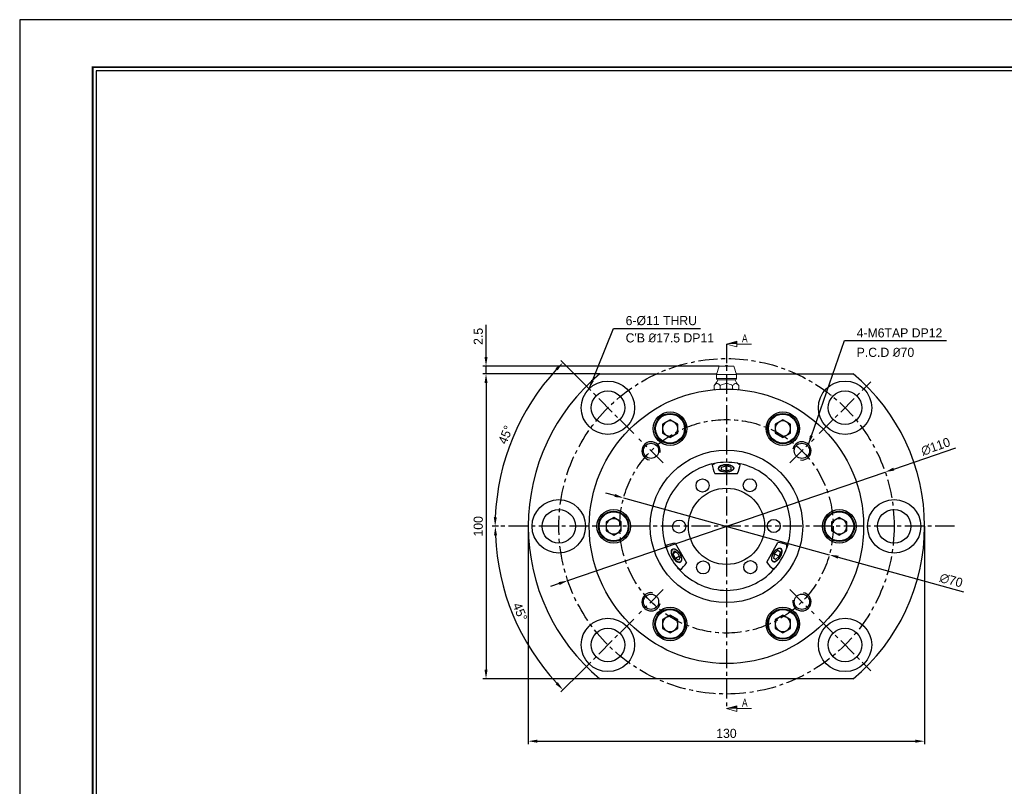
# Model space of a CAD drawing. Header units: millimetres. Extents: x -29 to 5648, y -387 to 3949.
# Tile 2 of 6: x 0 to 323, y 251 to 503. Entities that reach past the tile are written whole.
import ezdxf
from ezdxf.enums import TextEntityAlignment as Align

# ---------------------------------------------------------------- set-up
doc = ezdxf.new("R2010")
doc.units = ezdxf.units.MM
doc.linetypes.add('CENTER', pattern=[2, 1.25, -0.25, 0.25, -0.25])
doc.layers.get('0').update_dxf_attribs({"linetype": 'CONTINUOUS'})
doc.layers.get('Defpoints').update_dxf_attribs({"linetype": 'CONTINUOUS'})
for name, color, linetype in [('1', 1, 'CENTER'), ('5', 7, 'CONTINUOUS'), ('7', 7, 'CONTINUOUS'), ('center', 1, 'CENTER'), ('OUTLINE', 7, 'CONTINUOUS')]:
    doc.layers.add(name, color=color, linetype=linetype)
doc.dimstyles.new('3', dxfattribs={"dimtxt": 3, "dimasz": 3, "dimexe": 1, "dimexo": 0, "dimgap": 1, "dimtad": 1, "dimdec": 3, "dimzin": 11, "dimdsep": 46, "dimtxsty": 'Standard', "dimcen": 0, "dimclrd": 5, "dimclre": 5, "dimclrt": 3, "dimadec": 0, "dimazin": 0, "dimtfac": 0.6, "dimtdec": 3, "dimtmove": 0, "dimatfit": 3, "dimfxl": 1.25, "dimtolj": 1, "dimtzin": 11, "dimarcsym": 0})

# ---------------------------------------------------------------- blocks, each defined once
blk = doc.blocks.new('란표제')
at = {"layer": '7', "color": 0}
for p, q in [((386.1, 273), (0, 273)), ((0, 273), (0, 0))]:
    blk.add_line(p, q, dxfattribs=at)
at = {"layer": '7', "const_width": 0.325}
blk.add_lwpolyline([(377.65, 8.45), (377.65, 264.55), (13, 264.55), (13, 8.45)], close=True, dxfattribs=at)
at = {"layer": '7'}
blk.add_lwpolyline([(377, 9.1), (377, 263.9), (13.65, 263.9), (13.65, 9.1)], close=True, dxfattribs=at)
at = {"layer": '5', "ltscale": 0.5}
for tag, p, height in [('TITLE', (308.32, 31.73), 3.25), ('도번', (326.54, 20.34), 3.25), ('SCALE', (329.92, 12.42), 1.56), ('DATE', (360.13, 12.36), 1.56)]:
    blk.add_attdef(tag, p, '', height=height, dxfattribs=at)
at = {"layer": '7'}
for tag, p in [('필렛', (233.03, 14.17)), ('모따기', (233.03, 10.79))]:
    blk.add_attdef(tag, text='', height=1.5, dxfattribs=at).set_placement(p, align=Align.MIDDLE_LEFT)
blk = doc.blocks.new('*D3483')
at = {"color": 5, "lineweight": -2, "ltscale": 5}
for p, q in [((166.83, 336.64), (166.83, 265.18)), ((296.83, 336.64), (296.83, 265.18)), ((169.83, 266.18), (293.83, 266.18))]:
    blk.add_line(p, q, dxfattribs=at)
at = {"color": 5}
for points in [[(169.83, 266.68), (169.83, 265.68), (166.83, 266.18)], [(293.83, 265.68), (293.83, 266.68), (296.83, 266.18)]]:
    blk.add_solid(points, dxfattribs=at)
at = {"layer": 'Defpoints', "color": 0}
for p in [(166.83, 336.64), (296.83, 336.64), (296.83, 266.18)]:
    blk.add_point(p, dxfattribs=at)
at = {"color": 3, "ltscale": 5, "insert": (231.83, 268.72), "char_height": 3, "attachment_point": 5}
blk.add_mtext('\\A1;130', dxfattribs=at)
blk = doc.blocks.new('*D3484')
at = {"color": 5, "lineweight": -2, "ltscale": 5}
for p, q in [((190.3, 386.64), (151.96, 386.64)), ((152.96, 383.64), (152.96, 289.64)), ((190.3, 286.64), (151.96, 286.64))]:
    blk.add_line(p, q, dxfattribs=at)
at = {"color": 5}
for points in [[(153.46, 383.64), (152.46, 383.64), (152.96, 386.64)], [(152.46, 289.64), (153.46, 289.64), (152.96, 286.64)]]:
    blk.add_solid(points, dxfattribs=at)
at = {"layer": 'Defpoints', "color": 0}
for p in [(190.3, 386.64), (152.96, 286.64), (190.3, 286.64)]:
    blk.add_point(p, dxfattribs=at)
at = {"color": 3, "ltscale": 5, "insert": (150.42, 336.64), "char_height": 3, "attachment_point": 5, "rotation": 90}
blk.add_mtext('\\A1;100', dxfattribs=at)
blk = doc.blocks.new('*D3485')
at = {"color": 5, "lineweight": -2, "ltscale": 5}
for p, q in [((184.45, 384.03), (177.47, 391.01)), ((157.08, 336.64), (154.95, 336.64))]:
    blk.add_line(p, q, dxfattribs=at)
blk.add_arc((231.83, 336.64), 75.89, 137.2652, 177.7348, dxfattribs=at)
at = {"color": 5}
for points in [[(176.45, 387.79), (175.73, 388.48), (178.17, 390.3)], [(155.51, 339.65), (156.5, 339.63), (155.95, 336.64)]]:
    blk.add_solid(points, dxfattribs=at)
at = {"layer": 'Defpoints', "color": 0}
for p in [(184.45, 384.03), (166.11, 374.58), (201.44, 367.03), (157.08, 336.64), (306.58, 336.64)]:
    blk.add_point(p, dxfattribs=at)
at = {"color": 3, "ltscale": 5, "insert": (159.38, 366.65), "char_height": 3, "attachment_point": 5, "rotation": 67.5}
blk.add_mtext('\\A1;45%%d', dxfattribs=at)
blk = doc.blocks.new('*D3486')
at = {"color": 5, "lineweight": -2, "ltscale": 5}
for p, q in [((157.08, 336.64), (155.01, 336.64)), ((184.45, 289.25), (177.51, 282.32))]:
    blk.add_line(p, q, dxfattribs=at)
blk.add_arc((231.83, 336.64), 75.82, 182.2672, 222.7328, dxfattribs=at)
at = {"color": 5}
for points in [[(156.57, 333.65), (155.57, 333.63), (156.01, 336.64)], [(175.78, 284.84), (176.5, 285.54), (178.22, 283.03)]]:
    blk.add_solid(points, dxfattribs=at)
at = {"layer": 'Defpoints', "color": 0}
for p in [(157.08, 336.64), (306.58, 336.64), (158.6, 317.02), (201.44, 306.25), (184.45, 289.25)]:
    blk.add_point(p, dxfattribs=at)
at = {"color": 3, "ltscale": 5, "insert": (164.13, 308.6), "char_height": 3, "attachment_point": 5, "rotation": 292.5}
blk.add_mtext('\\A1;45%%d', dxfattribs=at)
blk = doc.blocks.new('*D3487')
at = {"color": 5, "lineweight": -2, "ltscale": 5}
for p, q in [((152.96, 392.14), (152.96, 402.71)), ((229.43, 389.14), (151.96, 389.14)), ((152.96, 386.64), (152.96, 389.14)), ((190.3, 386.64), (151.96, 386.64)), ((152.96, 383.64), (152.96, 380.64))]:
    blk.add_line(p, q, dxfattribs=at)
at = {"color": 5}
for points in [[(152.46, 392.14), (153.46, 392.14), (152.96, 389.14)], [(153.46, 383.64), (152.46, 383.64), (152.96, 386.64)]]:
    blk.add_solid(points, dxfattribs=at)
at = {"layer": 'Defpoints', "color": 0}
for p in [(152.96, 389.14), (229.43, 389.14), (190.3, 386.64)]:
    blk.add_point(p, dxfattribs=at)
at = {"color": 3, "ltscale": 5, "insert": (150.43, 398.93), "char_height": 3, "attachment_point": 5, "rotation": 90}
blk.add_mtext('\\A1;2.5', dxfattribs=at)
blk = doc.blocks.new('*D3488')
at = {"color": 5, "lineweight": -2, "ltscale": 5}
for p, q in [((286.71, 355.41), (307.04, 362.36)), ((179.79, 318.84), (283.87, 354.44)), ((176.95, 317.87), (174.11, 316.9))]:
    blk.add_line(p, q, dxfattribs=at)
at = {"color": 5}
for points in [[(286.55, 355.88), (286.88, 354.93), (283.87, 354.44)], [(177.12, 317.4), (176.79, 318.35), (179.79, 318.84)]]:
    blk.add_solid(points, dxfattribs=at)
at = {"layer": 'Defpoints', "color": 0}
for p in [(283.87, 354.44), (179.79, 318.84)]:
    blk.add_point(p, dxfattribs=at)
at = {"color": 3, "ltscale": 5, "insert": (300.44, 362.79), "char_height": 3, "attachment_point": 5, "rotation": 18.8783}
blk.add_mtext('\\A1;∅110', dxfattribs=at)
blk = doc.blocks.new('*D3489')
at = {"color": 5, "lineweight": -2, "ltscale": 5}
for p, q in [((195.2, 346.76), (192.31, 347.56)), ((198.1, 345.96), (265.57, 327.32)), ((268.46, 326.52), (309.61, 315.16))]:
    blk.add_line(p, q, dxfattribs=at)
at = {"color": 5}
for points in [[(195.07, 346.27), (195.34, 347.24), (198.1, 345.96)], [(268.6, 327.01), (268.33, 326.04), (265.57, 327.32)]]:
    blk.add_solid(points, dxfattribs=at)
at = {"layer": 'Defpoints', "color": 0}
for p in [(198.1, 345.96), (265.57, 327.32)]:
    blk.add_point(p, dxfattribs=at)
at = {"color": 3, "ltscale": 5, "insert": (305.53, 318.92), "char_height": 3, "attachment_point": 5, "rotation": 344.5603}
blk.add_mtext('\\A1;∅70', dxfattribs=at)

msp = doc.modelspace()

# ---------------------------------------------------------------- linework, layer by layer
at = {"color": 7, "linetype": 'Continuous', "lineweight": 15}
for p, q in [((229.4333, 389.1401), (228.5333, 386.4401)), ((234.2333, 389.1401), (229.4333, 389.1401)), ((235.1333, 386.4401), (234.2333, 389.1401)), ((228.5333, 386.4401), (228.5333, 385.1401)), ((231.8333, 386.4401), (228.5333, 386.4401)), ((229.0333, 384.6401), (234.6333, 384.6401)), ((235.1333, 386.4401), (231.8333, 386.4401)), ((235.1333, 385.1401), (235.1333, 386.4401)), ((227.7919, 382.8186), (227.7919, 381.6815)), ((227.7919, 381.6815), (227.9971, 381.4763)), ((229.8126, 382.8186), (229.8126, 381.6815)), ((233.8541, 382.8186), (233.8541, 381.6815)), ((235.6695, 381.4763), (235.8748, 381.6815)), ((235.8748, 381.6815), (235.8748, 382.8186))]:
    msp.add_line(p, q, dxfattribs=at)
at = {"color": 8, "linetype": 'Continuous', "lineweight": 15}
msp.add_line((235.1333, 385.1401), (228.5333, 385.1401), dxfattribs=at)
at = {"ltscale": 5}
msp.add_circle((231.8333, 336.6401), 25, dxfattribs=at)
at = {"color": 7, "linetype": 'Continuous', "lineweight": 15}
for centre, radius, start, end in [((231.8333, 389.1401), 0.4, 0, 180), ((223.5391, 387.0511), 6, 315.104952, 336.307361), ((229.0333, 385.1401), 0.5, 180, 270), ((234.6333, 385.1401), 0.5, 270, 0), ((240.1276, 387.0511), 6, 203.692639, 224.850879)]:
    msp.add_arc(centre, radius, start, end, dxfattribs=at)
at = {"color": 5, "ltscale": 5}
for centre, start, end in [((207.0846, 361.3888), 350, 260), ((256.5821, 361.3888), 260, 170), ((207.0846, 311.8914), 80, 350), ((256.5821, 311.8914), 170, 80)]:
    msp.add_arc(centre, 3, start, end, dxfattribs=at)
at = {"color": 7, "linetype": 'Continuous', "lineweight": 15}
for points, knots in [([(227.7919, 382.8186), (227.8987, 382.9233), (228.1132, 383.1336), (228.4915, 383.4097), (228.8824, 383.48), (229.2428, 383.3187), (229.5317, 383.0952), (229.7186, 382.9112), (229.8126, 382.8186)], [0, 0, 0, 0, 0.16732129, 0.33612297, 0.5650141, 0.70682992, 0.85260944, 1, 1, 1, 1]), ([(229.8126, 382.8186), (230.0446, 382.933), (230.5075, 383.1613), (231.1851, 383.3903), (231.845, 383.4682), (232.4544, 383.39), (233.1339, 383.1721), (233.5872, 382.9496), (233.8541, 382.8186)], [0, 0, 0, 0, 0.1818455, 0.36288164, 0.50003051, 0.6453139, 0.79120345, 1, 1, 1, 1]), ([(233.8541, 382.8186), (233.9608, 382.9233), (234.1754, 383.1336), (234.5537, 383.4097), (234.9446, 383.48), (235.305, 383.3187), (235.5939, 383.0952), (235.7808, 382.9112), (235.8748, 382.8186)], [0, 0, 0, 0, 0.16732129, 0.33612294, 0.56501448, 0.70682989, 0.85260941, 1, 1, 1, 1])]:
    msp.add_open_spline(points, degree=3, knots=knots, dxfattribs=at)
for points in [[(228.0224, 381.4784), (227.945, 381.5428), (227.8684, 381.6121), (227.7919, 381.6815)], [(229.8126, 381.6815), (229.7792, 381.6509), (229.7458, 381.6203), (229.7122, 381.5901)], [(229.9883, 381.6022), (229.9297, 381.6285), (229.8711, 381.655), (229.8126, 381.6815)], [(233.8541, 381.6815), (233.7961, 381.655), (233.7382, 381.6284), (233.6801, 381.6022)], [(233.9556, 381.59), (233.9217, 381.6202), (233.8879, 381.6509), (233.8541, 381.6815)], [(235.8748, 381.6815), (235.7989, 381.612), (235.7231, 381.5425), (235.6462, 381.4783)]]:
    msp.add_open_spline(points, degree=3, dxfattribs=at)
at = {"layer": '1', "ltscale": 5}
for p, q in [((201.4384, 367.035), (184.4465, 384.0269)), ((262.2282, 367.035), (279.2202, 384.0269)), ((201.4384, 306.2452), (184.4465, 289.2532)), ((262.2282, 306.2452), (279.2202, 289.2532))]:
    msp.add_line(p, q, dxfattribs=at)
at = {"layer": 'center', "ltscale": 5}
for p, q in [((231.8333, 396.3901), (231.8333, 276.8901)), ((211.0633, 357.4102), (203.1059, 365.3675)), ((252.6034, 357.4102), (260.5607, 365.3675)), ((306.5833, 336.6401), (157.0833, 336.6401)), ((211.0633, 315.87), (203.1059, 307.9127)), ((252.6034, 315.87), (260.5607, 307.9127))]:
    msp.add_line(p, q, dxfattribs=at)
for radius in [55, 35]:
    msp.add_circle((231.8333, 336.6401), radius, dxfattribs=at)
at = {"layer": 'OUTLINE', "lineweight": 9}
for p, q in [((231.8333, 396.3901), (235.2653, 397.3097)), ((235.2653, 397.3097), (235.2653, 395.4705)), ((231.8333, 396.3901), (235.2653, 395.4705)), ((235.2653, 396.3901), (240.0186, 396.3901)), ((231.8333, 276.8901), (235.2653, 277.8097)), ((235.2653, 277.8097), (235.2653, 275.9705)), ((231.8333, 276.8901), (235.2653, 275.9705)), ((235.2653, 276.8901), (240.0186, 276.8901))]:
    msp.add_line(p, q, dxfattribs=at)
at = {"layer": 'OUTLINE'}
for p, q in [((190.3002, 386.6401), (228.6, 386.6401)), ((235.0667, 386.6401), (273.3665, 386.6401)), ((213.3333, 371.5698), (210.8333, 370.1264)), ((215.8333, 370.1264), (213.3333, 371.5698)), ((250.3333, 371.5698), (247.8333, 370.1264)), ((252.8333, 370.1264), (250.3333, 371.5698)), ((210.8333, 370.1264), (210.8333, 367.2397)), ((215.8333, 367.2397), (215.8333, 370.1264)), ((247.8333, 370.1264), (247.8333, 367.2397)), ((252.8333, 367.2397), (252.8333, 370.1264)), ((210.8333, 367.2397), (213.3333, 365.7963)), ((213.3333, 365.7963), (215.8333, 367.2397)), ((247.8333, 367.2397), (250.3333, 365.7963)), ((250.3333, 365.7963), (252.8333, 367.2397)), ((230.214, 356.056), (231.7139, 356.4961)), ((230.214, 355.19), (230.214, 356.056)), ((230.2194, 355.1885), (230.214, 356.056)), ((233.2139, 356.0702), (231.7139, 356.4961)), ((231.7248, 354.7672), (231.7139, 356.4961)), ((233.2139, 356.0702), (233.2139, 355.2042)), ((228.0035, 353.9369), (235.4454, 353.9836)), ((231.714, 354.7641), (230.214, 355.19)), ((233.2139, 355.2042), (231.714, 354.7641)), ((194.8333, 339.5268), (192.3333, 338.0835)), ((197.3333, 338.0835), (194.8333, 339.5268)), ((268.8333, 339.5268), (266.3333, 338.0835)), ((271.3333, 338.0835), (268.8333, 339.5268)), ((192.3333, 338.0835), (192.3333, 335.1967)), ((197.3333, 335.1967), (197.3333, 338.0835)), ((266.3333, 338.0835), (266.3333, 335.1967)), ((271.3333, 335.1967), (271.3333, 338.0835)), ((192.3333, 335.1967), (194.8333, 333.7533)), ((194.8333, 333.7533), (197.3333, 335.1967)), ((266.3333, 335.1967), (268.8333, 333.7533)), ((268.8333, 333.7533), (271.3333, 335.1967)), ((215.0073, 331.0964), (218.7688, 324.675)), ((245.0473, 324.8402), (248.7277, 331.3085)), ((214.2245, 326.7354), (214.2207, 326.7423)), ((214.6891, 328.5838), (214.3181, 327.6249)), ((215.3619, 328.2363), (214.3181, 327.6249)), ((215.0763, 326.0827), (214.3181, 327.6249)), ((214.6891, 328.5838), (215.8181, 328.0006)), ((216.3843, 326.8489), (215.0763, 326.0827)), ((215.8181, 328.0006), (216.5763, 326.4585)), ((216.5763, 326.4585), (216.2054, 325.4996)), ((216.6955, 327.3584), (216.67, 327.348)), ((247.597, 327.6958), (247.218, 326.1732)), ((247.5861, 327.6516), (249.0807, 326.8012)), ((247.597, 327.6958), (248.718, 328.7711)), ((249.0807, 326.8012), (247.9598, 325.7259)), ((249.4598, 328.3238), (248.7015, 328.7552)), ((248.718, 328.7711), (249.4598, 328.3238)), ((249.4598, 328.3238), (249.0807, 326.8012)), ((249.4016, 326.6437), (249.4016, 326.6437)), ((249.4017, 326.6439), (249.4017, 326.6439)), ((216.2054, 325.4996), (215.0763, 326.0827)), ((247.9598, 325.7259), (247.218, 326.1732)), ((213.3333, 307.4839), (210.8333, 306.0405)), ((215.8333, 306.0405), (213.3333, 307.4839)), ((250.3333, 307.4839), (247.8333, 306.0405)), ((252.8333, 306.0405), (250.3333, 307.4839)), ((210.8333, 306.0405), (210.8333, 303.1538)), ((215.8333, 303.1538), (215.8333, 306.0405)), ((247.8333, 306.0405), (247.8333, 303.1538)), ((252.8333, 303.1538), (252.8333, 306.0405)), ((210.8333, 303.1538), (213.3333, 301.7104)), ((213.3333, 301.7104), (215.8333, 303.1538)), ((247.8333, 303.1538), (250.3333, 301.7104)), ((250.3333, 301.7104), (252.8333, 303.1538)), ((273.3665, 286.6401), (190.3002, 286.6401))]:
    msp.add_line(p, q, dxfattribs=at)
at = {"layer": 'OUTLINE', "flags": 128}
for points in [[(228.0023, 357.2877), (227.5073, 356.9616), (227.1268, 356.6032)], [(234.2141, 355.6186), (234.2099, 355.6873), (234.1091, 355.9726), (233.8791, 356.2381), (233.5325, 356.4692), (233.0879, 356.6537), (232.5692, 356.7815), (232.0043, 356.8458), (231.4239, 356.843), (230.8591, 356.7734), (230.3404, 356.6407), (229.8957, 356.4521), (229.5491, 356.2176), (229.3192, 355.9501), (229.2184, 355.6638), (229.2142, 355.5871)], [(231.7139, 354.3801), (231.1374, 354.4111), (230.592, 354.5077), (230.107, 354.6649), (229.7087, 354.8742), (229.4184, 355.1242), (229.252, 355.4014), (229.2182, 355.691), (229.319, 355.9773), (229.5489, 356.2449), (229.8955, 356.4793), (230.3402, 356.668), (230.8589, 356.8007), (231.4237, 356.8703), (232.0042, 356.873), (232.569, 356.8088), (233.0877, 356.6809), (233.5324, 356.4965), (233.879, 356.2653), (234.1089, 355.9999), (234.2097, 355.7145), (234.1759, 355.4246), (234.0095, 355.1458), (233.7192, 354.8931), (233.3209, 354.6801), (232.8359, 354.5183), (232.2905, 354.4165), (231.7139, 354.3801)], [(231.6218, 354.4078), (231.43, 354.4143), (230.8775, 354.4771), (230.3701, 354.6021), (229.9352, 354.7826), (229.5961, 355.0087), (229.3712, 355.2684), (229.2726, 355.5475), (229.3056, 355.8311), (229.4685, 356.1038), (229.7524, 356.351), (230.142, 356.5594), (230.6164, 356.7176), (231.15, 356.8172), (231.7139, 356.8529)], [(231.7139, 356.8529), (232.2779, 356.8226), (232.8115, 356.728), (233.2859, 356.5742), (233.6755, 356.3695), (233.9594, 356.125), (234.1223, 355.8538), (234.1553, 355.5705), (234.0567, 355.2904), (233.8318, 355.0287), (233.4927, 354.7994), (233.0577, 354.6148), (232.5503, 354.485), (232.4772, 354.472)], [(236.2885, 356.6608), (235.9035, 357.0143), (235.4044, 357.3342)], [(212.2673, 330.488), (212.1536, 329.9778), (212.1261, 329.3857)], [(249.7222, 327.2485), (249.4792, 326.7275), (249.1747, 326.2346), (248.8252, 325.7964), (248.4495, 325.4364), (248.0678, 325.1741), (247.7007, 325.0237), (247.3681, 324.9932), (247.0877, 325.0843), (246.8748, 325.292), (246.7409, 325.6053), (246.693, 326.0071), (246.734, 326.4758), (246.8614, 326.9862), (247.0685, 327.5107), (247.344, 328.0211), (247.6732, 328.4899), (248.0383, 328.8917), (248.4196, 329.2049), (248.7965, 329.4127), (249.1488, 329.5038), (249.4574, 329.4733), (249.7057, 329.3228), (249.8803, 329.0606), (249.9718, 328.7006), (249.9753, 328.2624), (249.8905, 327.7695), (249.7222, 327.2485)], [(246.9857, 327.2485), (247.2234, 327.7581), (247.5212, 328.2403), (247.8631, 328.669), (248.2306, 329.0211), (248.604, 329.2776), (248.9631, 329.4248), (249.2885, 329.4546), (249.5627, 329.3655), (249.771, 329.1623), (249.902, 328.8559), (249.9488, 328.4628), (249.9088, 328.0043), (249.7841, 327.505), (249.5816, 326.9919), (249.312, 326.4927), (248.99, 326.0341), (248.6329, 325.6411), (248.2599, 325.3347), (247.8912, 325.1315), (247.5466, 325.0424), (247.2447, 325.0722), (247.0018, 325.2194), (246.831, 325.4759), (246.7415, 325.828), (246.7381, 326.2567), (246.821, 326.7389), (246.9857, 327.2485)], [(249.6985, 327.262), (249.8669, 327.7829), (249.9516, 328.2758), (249.9481, 328.7141), (249.8566, 329.074), (249.682, 329.3363), (249.5515, 329.4348)], [(251.6302, 329.634), (251.5953, 330.2258), (251.4751, 330.7345)], [(216.8375, 327.0417), (217.0097, 326.5233), (217.0978, 326.0329), (217.0968, 325.5968), (217.0069, 325.2387), (216.833, 324.9777), (216.5843, 324.8281), (216.2743, 324.7977), (215.9198, 324.8883), (215.5397, 325.0951), (215.1547, 325.4067), (214.7854, 325.8065), (214.4519, 326.2729), (214.1719, 326.7807), (213.9608, 327.3026), (213.8297, 327.8105), (213.7859, 328.2769), (213.8316, 328.6767), (213.9644, 328.9883), (214.1772, 329.195), (214.4584, 329.2857), (214.793, 329.2553), (215.1628, 329.1056), (215.5479, 328.8447), (215.9276, 328.4865), (216.2814, 328.0505), (216.5903, 327.5601), (216.8375, 327.0417)], [(214.2071, 329.2126), (214.0043, 329.0256), (213.86, 328.7094), (213.8094, 328.2971), (213.8554, 327.8126), (213.9952, 327.2841), (214.2207, 326.7423)], [(214.2245, 326.7354), (214.0038, 327.2653), (213.8671, 327.7823), (213.8221, 328.2562), (213.8717, 328.6596), (214.0127, 328.9689), (214.2372, 329.1662), (214.532, 329.2401), (214.8799, 329.1862), (215.2609, 329.0076), (215.6526, 328.7148), (216.0324, 328.3248), (216.3783, 327.8602), (216.67, 327.348)], [(214.2207, 326.7423), (214.5189, 326.2187), (214.8724, 325.7438), (215.2607, 325.3451), (215.6612, 325.0457), (216.0507, 324.8632), (216.4064, 324.8081), (216.7077, 324.8836), (216.7343, 324.8983)], [(216.67, 327.348), (216.8906, 326.818), (217.0274, 326.3011), (217.0723, 325.8271), (217.0228, 325.4238), (216.8817, 325.1145), (216.6572, 324.9172), (216.3625, 324.8433), (216.0145, 324.8972), (215.6336, 325.0758), (215.2418, 325.3686), (214.862, 325.7586), (214.5162, 326.2232), (214.2245, 326.7354)], [(247.0788, 325.0891), (247.3444, 325.0067), (247.6771, 325.0372), (248.0441, 325.1876), (248.4258, 325.4499), (248.8016, 325.8098), (249.1511, 326.2481), (249.4555, 326.741), (249.6985, 327.262)], [(215.8675, 322.9985), (216.3974, 322.7329), (216.898, 322.5826)], [(246.9442, 322.7715), (247.4429, 322.9281), (247.9694, 323.2004)]]:
    msp.add_lwpolyline(points, dxfattribs=at)
at = {"layer": 'OUTLINE'}
for centre, radius in [((192.9425, 375.531), 8.75), ((231.8333, 336.6401), 45), ((270.7242, 375.531), 8.75), ((192.9425, 375.531), 5.5), ((270.7242, 375.531), 5.5), ((213.3333, 368.683), 5.5), ((213.3333, 368.683), 5), ((250.3333, 368.683), 5.5), ((250.3333, 368.683), 5), ((207.0846, 361.3888), 2.5), ((256.5821, 361.3888), 2.5), ((223.9991, 350.0145), 2.15), ((239.4988, 350.1119), 2.15), ((231.8333, 336.6401), 12.5), ((176.8333, 336.6401), 8.75), ((286.8333, 336.6401), 8.75), ((176.8333, 336.6401), 5.5), ((194.8333, 336.6401), 5.5), ((194.8333, 336.6401), 5), ((268.8333, 336.6401), 5.5), ((268.8333, 336.6401), 5), ((286.8333, 336.6401), 5.5), ((216.3336, 336.5426), 2.15), ((247.333, 336.7375), 2.15), ((224.1679, 323.1682), 2.15), ((239.6676, 323.2657), 2.15), ((207.0846, 311.8914), 2.5), ((256.5821, 311.8914), 2.5), ((213.3333, 304.5971), 5.5), ((250.3333, 304.5971), 5.5), ((213.3333, 304.5971), 5), ((250.3333, 304.5971), 5), ((192.9425, 297.7492), 8.75), ((270.7242, 297.7492), 8.75), ((192.9425, 297.7492), 5.5), ((270.7242, 297.7492), 5.5)]:
    msp.add_circle(centre, radius, dxfattribs=at)
for centre, radius, start, end in [((231.8333, 336.6401), 65, 129.715137, 230.284863), ((231.8333, 336.6401), 65, 309.715137, 50.284863), ((213.3333, 368.683), 2.5, 120, 180), ((213.3333, 368.683), 2.5, 180, 240), ((213.3333, 368.683), 2.5, 60, 120), ((213.3333, 368.683), 2.5, 0, 60), ((213.3333, 368.683), 2.5, 300, 0), ((250.3333, 368.683), 2.5, 120, 180), ((250.3333, 368.683), 2.5, 180, 240), ((250.3333, 368.683), 2.5, 60, 120), ((250.3333, 368.683), 2.5, 0, 60), ((250.3333, 368.683), 2.5, 300, 0), ((213.3333, 368.683), 2.5, 240, 300), ((250.3333, 368.683), 2.5, 240, 300), ((231.8333, 336.6401), 21, 103.23302, 197.487426), ((231.8333, 336.6401), 21, 80.209141, 100.511304), ((231.8333, 336.6401), 21, 343.23302, 77.487426), ((194.8333, 336.6401), 2.5, 60, 120), ((268.8333, 336.6401), 2.5, 60, 120), ((194.8333, 336.6401), 2.5, 120, 180), ((194.8333, 336.6401), 2.5, 180, 240), ((194.8333, 336.6401), 2.5, 0, 60), ((194.8333, 336.6401), 2.5, 300, 0), ((268.8333, 336.6401), 2.5, 120, 180), ((268.8333, 336.6401), 2.5, 180, 240), ((268.8333, 336.6401), 2.5, 0, 60), ((268.8333, 336.6401), 2.5, 300, 0), ((194.8333, 336.6401), 2.5, 240, 300), ((268.8333, 336.6401), 2.5, 240, 300), ((231.8333, 336.6401), 21, 320.209141, 340.511304), ((231.8333, 336.6401), 21, 200.209141, 220.511304), ((231.8333, 336.6401), 21, 223.23302, 317.487426), ((213.3333, 304.5971), 2.5, 60, 120), ((250.3333, 304.5971), 2.5, 60, 120), ((213.3333, 304.5971), 2.5, 120, 180), ((213.3333, 304.5971), 2.5, 180, 240), ((213.3333, 304.5971), 2.5, 0, 60), ((213.3333, 304.5971), 2.5, 300, 0), ((250.3333, 304.5971), 2.5, 120, 180), ((250.3333, 304.5971), 2.5, 180, 240), ((250.3333, 304.5971), 2.5, 0, 60), ((250.3333, 304.5971), 2.5, 300, 0), ((213.3333, 304.5971), 2.5, 240, 300), ((250.3333, 304.5971), 2.5, 240, 300)]:
    msp.add_arc(centre, radius, start, end, dxfattribs=at)
for centre, major_axis, start_param, end_param in [((231.6824, 360.6396), (0.0629, -9.9998), 5.07292852, 5.44383865), ((231.6824, 360.6396), (0.0629, -9.9998), 0.83934665, 1.21025679), ((211.1246, 324.5097), (8.6286, 5.0543), 0.83934665, 1.21025679), ((252.693, 324.771), (-8.6915, 4.9455), 5.07292852, 5.44383865), ((211.1246, 324.5097), (8.6286, 5.0543), 5.07292852, 5.44383865), ((252.693, 324.771), (-8.6915, 4.9455), 0.83934665, 1.21025679)]:
    msp.add_ellipse(centre, major_axis=major_axis, ratio=0.5, start_param=start_param, end_param=end_param, dxfattribs=at)
for points, knots in [([(208.5833, 368.683), (208.5833, 371.3046), (210.7117, 373.433), (215.9549, 373.433), (218.0833, 371.3046), (218.0833, 368.683)], [0, 0, 0, 0, 0.5, 0.5, 1, 1, 1, 1]), ([(245.5833, 368.683), (245.5833, 371.3046), (247.7117, 373.433), (252.9549, 373.433), (255.0833, 371.3046), (255.0833, 368.683)], [0, 0, 0, 0, 0.5, 0.5, 1, 1, 1, 1]), ([(218.0833, 368.683), (218.0833, 366.0614), (215.9549, 363.933), (210.7117, 363.933), (208.5833, 366.0614), (208.5833, 368.683)], [0, 0, 0, 0, 0.5, 0.5, 1, 1, 1, 1]), ([(255.0833, 368.683), (255.0833, 366.0614), (252.9549, 363.933), (247.7117, 363.933), (245.5833, 366.0614), (245.5833, 368.683)], [0, 0, 0, 0, 0.5, 0.5, 1, 1, 1, 1]), ([(227.0264, 357.0816), (227.1051, 357.1006), (227.3161, 357.1515), (227.7379, 357.2352), (228.0023, 357.2877)], [0, 0, 0, 0, 0.37314296, 1, 1, 1, 1]), ([(235.4044, 357.3342), (235.5859, 357.3014), (235.949, 357.2356), (236.2624, 357.1683), (236.3648, 357.1452), (236.3866, 357.1402)], [0, 0, 0, 0, 0.44016754, 0.88054132, 1, 1, 1, 1]), ([(190.0833, 336.6401), (190.0833, 339.2617), (192.2117, 341.3901), (197.4549, 341.3901), (199.5833, 339.2617), (199.5833, 336.6401)], [0, 0, 0, 0, 0.5, 0.5, 1, 1, 1, 1]), ([(264.0833, 336.6401), (264.0833, 339.2617), (266.2117, 341.3901), (271.4549, 341.3901), (273.5833, 339.2617), (273.5833, 336.6401)], [0, 0, 0, 0, 0.5, 0.5, 1, 1, 1, 1]), ([(199.5833, 336.6401), (199.5833, 334.0185), (197.4549, 331.8901), (192.2117, 331.8901), (190.0833, 334.0185), (190.0833, 336.6401)], [0, 0, 0, 0, 0.5, 0.5, 1, 1, 1, 1]), ([(273.5833, 336.6401), (273.5833, 334.0185), (271.4549, 331.8901), (266.2117, 331.8901), (264.0833, 334.0185), (264.0833, 336.6401)], [0, 0, 0, 0, 0.5, 0.5, 1, 1, 1, 1]), ([(212.1261, 329.3857), (212.0639, 329.5593), (211.9393, 329.9066), (211.8409, 330.2117), (211.8097, 330.3119), (211.8031, 330.3333)], [0, 0, 0, 0, 0.44016756, 0.88054127, 1, 1, 1, 1]), ([(251.9448, 330.5991), (251.9206, 330.5168), (251.8581, 330.3046), (251.7167, 329.8887), (251.6302, 329.634)], [0, 0, 0, 0, 0.3879167, 1, 1, 1, 1]), ([(216.546, 322.2435), (216.4868, 322.3057), (216.3343, 322.4659), (216.0447, 322.7963), (215.8675, 322.9985)], [0, 0, 0, 0, 0.38791674, 1, 1, 1, 1]), ([(247.9694, 323.2004), (247.8502, 323.0596), (247.6118, 322.7781), (247.3968, 322.5403), (247.3255, 322.4632), (247.3103, 322.4468)], [0, 0, 0, 0, 0.44016735, 0.88054117, 1, 1, 1, 1]), ([(208.5833, 304.5971), (208.5833, 307.2187), (210.7117, 309.3471), (215.9549, 309.3471), (218.0833, 307.2187), (218.0833, 304.5971)], [0, 0, 0, 0, 0.5, 0.5, 1, 1, 1, 1]), ([(245.5833, 304.5971), (245.5833, 307.2187), (247.7117, 309.3471), (252.9549, 309.3471), (255.0833, 307.2187), (255.0833, 304.5971)], [0, 0, 0, 0, 0.5, 0.5, 1, 1, 1, 1]), ([(218.0833, 304.5971), (218.0833, 301.9756), (215.9549, 299.8471), (210.7117, 299.8471), (208.5833, 301.9756), (208.5833, 304.5971)], [0, 0, 0, 0, 0.5, 0.5, 1, 1, 1, 1]), ([(255.0833, 304.5971), (255.0833, 301.9756), (252.9549, 299.8471), (247.7117, 299.8471), (245.5833, 301.9756), (245.5833, 304.5971)], [0, 0, 0, 0, 0.5, 0.5, 1, 1, 1, 1])]:
    msp.add_open_spline(points, degree=3, knots=knots, dxfattribs=at)
at = {"layer": 'OUTLINE', "lineweight": 9}
for points in [[(231.8333, 396.3901), (235.2653, 397.3097), (235.2653, 396.3901)], [(231.8333, 276.8901), (235.2653, 277.8097), (235.2653, 276.8901)]]:
    msp.add_solid(points, dxfattribs=at)

# ---------------------------------------------------------------- block references
at = {"ltscale": 5, "xscale": 1.841670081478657, "yscale": 1.841670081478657, "zscale": 1.841670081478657}
msp.add_blockref('란표제', (0, 0), dxfattribs=at)

# ---------------------------------------------------------------- texts
at = {"lineweight": 9, "width": 0.8}
for p in [(236.9217, 397.0245), (236.9217, 277.5245)]:
    msp.add_text('A', height=2.574, dxfattribs=at).set_placement(p)
at = {"color": 3, "ltscale": 5, "char_height": 3, "attachment_point": 7}
for s, insert in [('6-%%C11 THRU', (198.7597, 402.4985)), ('4-M6TAP DP12', (274.5357, 398.5285)), ("C'B {\\FISOCPEUR|c0;%%C}17.5 DP11", (198.7597, 396.8935)), ('P.C.D {\\FISOCPEUR|c0;%%C}70', (274.5357, 392.1592))]:
    msp.add_mtext(s, dxfattribs=dict(at, insert=insert))

# ---------------------------------------------------------------- dimensions: what is measured, and where the dimension line sits
at = {"ltscale": 5}
for base, p2, picture, middle in [((152.9636, 389.1401), (229.4333, 389.1401), '*D3487', (150.4256, 398.9264)), ((152.9636, 286.6401), (190.3002, 286.6401), '*D3484', (150.4216, 336.6401))]:
    dim = msp.add_linear_dim(base=base, p1=(190.3002, 386.6401), p2=p2, angle=90, dimstyle='3', dxfattribs=at)
    dim.commit()
    dim.dimension.update_dxf_attribs({"geometry": picture, "text_midpoint": middle})
for base, line1, picture, middle in [((166.1127, 374.5839), ((201.4384, 367.035), (184.4465, 384.0269)), '*D3485', (159.3757, 366.653)), ((158.598, 317.0167), ((201.4384, 306.2452), (184.4465, 289.2532)), '*D3486', (164.1325, 308.5975))]:
    dim = msp.add_angular_dim_2l(base=base, line1=line1, line2=((306.5833, 336.6401), (157.0833, 336.6401)), dimstyle='3', dxfattribs=at)
    dim.commit()
    dim.dimension.update_dxf_attribs({"geometry": picture, "text_midpoint": middle})
for p1, p2, picture, middle in [((179.7919, 318.8443), (283.8748, 354.4359), '*D3488', (301.2589, 360.3804)), ((198.0964, 345.9579), (265.5702, 327.3222), '*D3489', (304.8512, 316.4732))]:
    dim = msp.add_diameter_dim_2p(p1=p1, p2=p2, dimstyle='3', dxfattribs=at)
    dim.commit()
    dim.dimension.update_dxf_attribs({"geometry": picture, "text_midpoint": middle, "dimtype": 163})
dim = msp.add_linear_dim(base=(296.8333, 266.1788), p1=(166.8333, 336.6401), p2=(296.8333, 336.6401), dimstyle='3', dxfattribs=at)
dim.commit()
dim.dimension.update_dxf_attribs({"geometry": '*D3483', "text_midpoint": (231.8333, 268.7208)})

# ---------------------------------------------------------------- leaders
at = {"ltscale": 5, "annotation_type": 0, "has_hookline": 1, "hookline_direction": 0}
for points, text_width in [([(186.7553, 381.7181), (194.7597, 401.4985), (197.7597, 401.4985)], 24.5792), ([(258.7034, 363.5101), (270.5357, 397.5285), (273.5357, 397.5285)], 29.4248)]:
    msp.add_leader(points, dimstyle='3', dxfattribs=dict(at, text_width=text_width))

doc.saveas('drawing.dxf')
